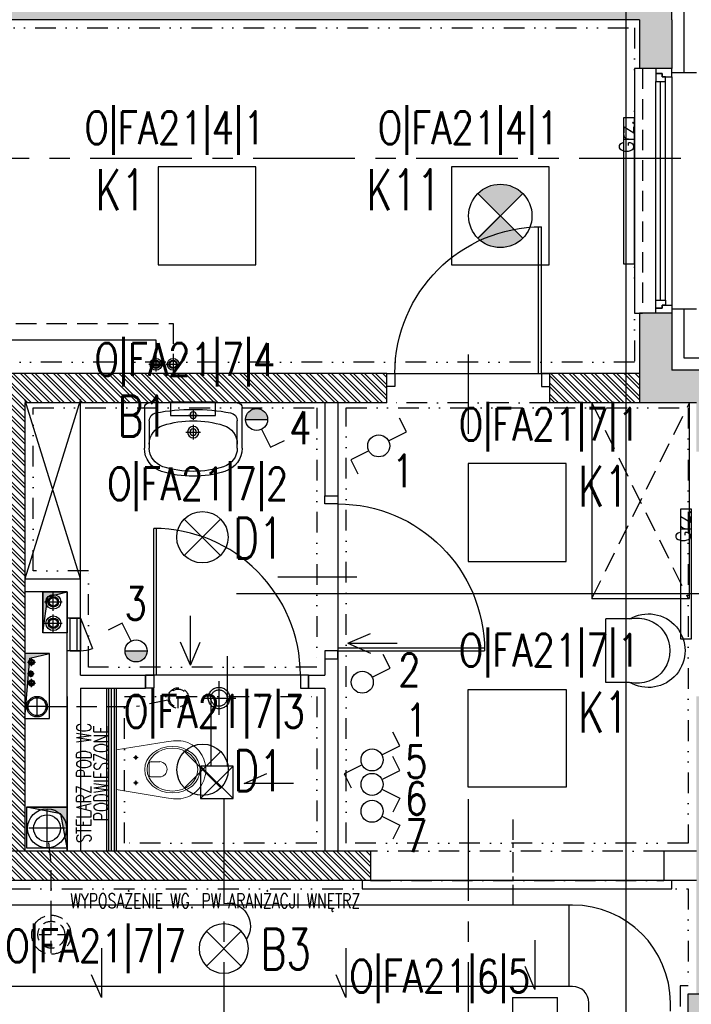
# Model space of a CAD drawing. Extents: x 41755 to 123924, y -112333 to 86187.
# Tile 103 of 256: x 101966 to 102378, y -55222 to -54618. Entities that reach past the tile are written whole.
import ezdxf
from ezdxf.enums import TextEntityAlignment as Align

# ---------------------------------------------------------------- set-up
doc = ezdxf.new("R2010")
doc.units = 0
doc.header["$LTSCALE"] = 50
for name, pattern in [('CENTER', [2, 1.25, -0.25, 0.25, -0.25]), ('DASHDOT', [1, 0.5, -0.25, 0, -0.25]), ('DASHED', [0.75, 0.5, -0.25]), ('DASHED2', [0.375, 0.25, -0.125]), ('DIVIDE', [31.75, 12.7, -6.35, 0, -6.35, 0, -6.35])]:
    doc.linetypes.add(name, pattern=pattern)
doc.layers.get('0').update_dxf_attribs({"color": 101, "linetype": 'CONTINUOUS'})
for name, color, linetype in [('Drz---drzwi', 5, 'CONTINUOUS'), ('E-90', 6, 'CONTINUOUS'), ('E35', 6, 'CONTINUOUS'), ('Ins-co', 2, 'CONTINUOUS'), ('Ins-kan', 54, 'CONTINUOUS'), ('ins-kan-deszcz', 132, 'CONTINUOUS'), ('Ins-went', 141, 'CONTINUOUS'), ('Ins-wod', 4, 'CONTINUOUS'), ('Okn---okna', 5, 'CONTINUOUS'), ('Os-osie', 14, 'CENTER'), ('Os-osie glowne', 1, 'CENTER'), ('Sc-beton', 7, 'CONTINUOUS'), ('Sc-beton-hatch', 86, 'CONTINUOUS'), ('Sc-cegla pustak', 42, 'CONTINUOUS'), ('Sc-cegla pustak-hatch', 8, 'CONTINUOUS'), ('Sc-gk', 120, 'CONTINUOUS'), ('Sc-izolacja term-styropian', 151, 'STYROPIAN-KA'), ('Sc-nadproza kon', 5, 'DASHED2'), ('Sc-silikat', 61, 'CONTINUOUS'), ('Sch-opis', 51, 'CONTINUOUS'), ('Suf-widok', 8, 'CONTINUOUS'), ('W-otwor-strop', 1, 'CONTINUOUS'), ('Wyp-meble', 155, 'CONTINUOUS'), ('Wyp-sanitar', 131, 'CONTINUOUS')]:
    doc.layers.add(name, color=color, linetype=linetype)
doc.styles.add('ROMANS', font='romans', dxfattribs={"width": 0.85})
doc.linetypes.add('BATTING', pattern='A,0.0001,-0.1,[134,ltypeshp.shx,S=0.1,R=0,X=-0.1,Y=0],-0.2,[134,ltypeshp.shx,S=0.1,R=180,X=0.1,Y=0],-0.1', length=0.4001)
doc.linetypes.add('STYROPIAN-KA', pattern='A,0.0001,-0.1,[135,ltypeshp.shx,S=0.1,R=0,X=-0.1,Y=0],0,[135,ltypeshp.shx,S=0.1,R=180,X=0.1,Y=0],-0.1', length=0.2001)

# ---------------------------------------------------------------- blocks, each defined once
blk = doc.blocks.new('umywalka_60x45')
at = {"ltscale": 25}
for p, q in [((-27, 0), (27, 0)), ((-30, -27.72), (-30, -3)), ((0, -4.5), (0, -10.5)), ((30, -3), (30, -27.72)), ((-27, -27.72), (-27, -11.03)), ((3, -7.5), (-3, -7.5)), ((27, -11.03), (27, -27.72)), ((4.5, -18), (-4.5, -18)), ((0, -13.5), (0, -22.5))]:
    blk.add_line(p, q, dxfattribs=at)
for centre, radius in [((0, -7.5), 2), ((0, -18), 3.5), ((0, -18), 2)]:
    blk.add_circle(centre, radius, dxfattribs=at)
for centre, radius, start, end in [((27, -3), 3, 0, 90), ((-27, -3), 3, 90, 180), ((0, -129.43), 125.43, 79.47373, 100.52627), ((-22, -11.03), 5, 100.52627, 180), ((0, -73.4), 62.4, 72.6871, 107.3129), ((22, -11.03), 5, 0, 79.47373), ((-15, -25.28), 12, 107.3129, 180), ((15, -25.28), 12, 0, 72.6871), ((-15, -27.72), 15, 180, 252.6871), ((-15, -27.72), 12, 180, 252.6871), ((15, -27.72), 12, 287.3129, 0), ((15, -27.72), 15, 287.3129, 0), ((0, 20.4), 65.4, 252.6871, 287.3129), ((0, 20.4), 62.4, 252.6871, 287.3129)]:
    blk.add_arc(centre, radius, start, end, dxfattribs=at)
blk = doc.blocks.new('_0630_DRZWI_90')
at = {"ltscale": 7}
for p, q in [((5, 8), (5, 98)), ((6.8, 8), (6.8, 97.98))]:
    blk.add_line(p, q, dxfattribs=at)
at = {"ltscale": 25}
for p, q in [((50, 19.7), (50, -28.9)), ((5, 8), (0, 8)), ((0, 8), (5, 8)), ((0, 0), (0, 8)), ((95, 8), (5, 8)), ((5, 8), (5, 0)), ((95, 8), (95, 0)), ((100, 8), (95, 8)), ((100, 0), (100, 8)), ((5, 0), (0, 0)), ((5, 0), (0, 0)), ((95, 0), (100, 0)), ((95, 0), (100, 0))]:
    blk.add_line(p, q, dxfattribs=at)
at = {"ltscale": 7}
blk.add_arc((5, 8), 90, 0, 90, dxfattribs=at)
blk = doc.blocks.new('_KOLO_WC_PODWIESZONE')
at = {"lineweight": 0}
for p, q in [((-12.21, 0), (-17.15, -30.7)), ((-12.21, 0), (12.21, 0)), ((12.21, 0), (17.15, -30.7)), ((-8.01, -11.98), (-9.42, -11.98)), ((-8.01, -11.98), (-8.01, -10.54)), ((-8.01, -11.98), (-6.53, -11.98)), ((-8.01, -11.98), (-8.01, -13.41)), ((7.49, -11.98), (6.08, -11.98)), ((7.49, -11.98), (7.49, -10.54)), ((7.49, -11.98), (8.97, -11.98)), ((7.49, -11.98), (7.49, -13.41)), ((-4.44, -21.51), (-4.44, -26.77)), ((-3.5, -20.21), (4, -20.21)), ((4.94, -21.51), (4.94, -26.77)), ((-17.15, -30.7), (-17.82, -35.14)), ((-17.82, -35.14), (-17.77, -39.69)), ((17.15, -30.7), (17.82, -35.14)), ((17.82, -35.14), (17.77, -39.69)), ((-17.77, -39.69), (-17.51, -41.08)), ((-17.51, -41.08), (-17.12, -42.53)), ((17.51, -41.08), (17.12, -42.53)), ((17.77, -39.69), (17.51, -41.08)), ((-17.12, -42.53), (-16.6, -43.93)), ((-16.6, -43.93), (-15.97, -45.29)), ((-15.97, -45.29), (-15.22, -46.59)), ((-15.22, -46.59), (-14.37, -47.83)), ((-14.37, -47.83), (-13.41, -48.99)), ((14.37, -47.83), (13.41, -48.99)), ((15.22, -46.59), (14.37, -47.83)), ((15.97, -45.29), (15.22, -46.59)), ((16.6, -43.93), (15.97, -45.29)), ((17.12, -42.53), (16.6, -43.93)), ((-13.41, -48.99), (-11.77, -50.6)), ((-11.77, -50.6), (-10, -51.94)), ((-10, -51.94), (-8.71, -52.72)), ((-8.71, -52.72), (-6.54, -53.77)), ((-6.54, -53.77), (-5.07, -54.25)), ((-5.07, -54.25), (-3.02, -54.72)), ((5.07, -54.25), (3.02, -54.72)), ((6.54, -53.77), (5.07, -54.25)), ((8.71, -52.72), (6.54, -53.77)), ((10, -51.94), (8.71, -52.72)), ((11.77, -50.6), (10, -51.94)), ((13.41, -48.99), (11.77, -50.6)), ((-3.02, -54.72), (-1.52, -54.92)), ((-1.52, -54.92), (0, -55)), ((1.52, -54.92), (0, -55)), ((3.02, -54.72), (1.52, -54.92))]:
    blk.add_line(p, q, dxfattribs=at)
for centre, radius, start, end in [((-3.24, -21.39), 1.2, 102.23395, 185.88986), ((3.75, -21.39), 1.2, 354.11014, 77.76605), ((0.25, -26.54), 4.7, 182.80221, 357.19779)]:
    blk.add_arc(centre, radius, start, end, dxfattribs=at)
for centre in [(-8.01, -11.98), (7.49, -11.98)]:
    blk.add_ellipse(centre, major_axis=(0.599, 0.599), ratio=1, start_param=5.497787, end_param=11.780972, dxfattribs=at)
for major_axis, ratio in [((0, -17), 0.838235), ((0, -15.54), 0.845174)]:
    blk.add_ellipse((0.05, -34.5), major_axis=major_axis, ratio=ratio, dxfattribs=at)
blk = doc.blocks.new('_STRZAŁKA_WENT')
for q in [(-6.02, -14.01), (0, -30.24), (6.02, -14.01)]:
    blk.add_line((0, 0), q)
blk = doc.blocks.new('_dfijglifjglifjhl')
for p, q in [((-18, 0), (-23, 0)), ((-23, 0), (-23, -150)), ((30, 0), (33, 0)), ((33, 0), (33, -150)), ((0, -5), (0, -145)), ((-10, -142), (-10, -8)), ((-7, -142), (-7, -8)), ((-4, -142), (-4, -8)), ((-23, -150), (-18, -150)), ((33, -150), (30, -150))]:
    blk.add_line(p, q)
at = {"linetype": 'DASHED2'}
for p, q in [((-18, 0), (-18, -150)), ((30, 0), (30, -150))]:
    blk.add_line(p, q, dxfattribs=at)
for points in [[(0, -5), (0, 0), (-10, 0), (-10, -3), (-6, -3), (-6, -5)], [(-4, -8), (-4, -5), (-6, -5), (-6, -3), (-10, -3), (-10, -5), (-10, -8)], [(-4, -142), (-4, -145), (-6, -145), (-6, -147), (-10, -147), (-10, -145), (-10, -142)], [(0, -145), (0, -150), (-10, -150), (-10, -147), (-6, -147), (-6, -145)]]:
    blk.add_lwpolyline(points, close=True)
blk = doc.blocks.new('_fkjshkjhkjh')
at = {"layer": 'Ins-went', "ltscale": 2}
for p, q in [((2509, 817), (2103.1, 817)), ((2514, 817.02), (2509, 817.02)), ((2512, 767.02), (2512, 817.02)), ((2509, 767), (2103.1, 767)), ((2514, 767.02), (2509, 767.02)), ((2524, 221.34, 6970), (2524, 757.02)), ((2574, 752.02), (2574, 757.02))]:
    blk.add_line(p, q, dxfattribs=at)
for radius in [60, 10]:
    blk.add_arc((2514, 757.02), radius, 0, 90, dxfattribs=at)
blk = doc.blocks.new('_ljgjfkjhkf')
for p, q in [((-19.13, 0), (-19.13, -6)), ((-19.13, 0), (0, 0)), ((-19.13, -2), (-19.13, -4)), ((0, -4), (-19.13, -4)), ((0, 0), (0, -6)), ((0, -6), (-19.13, -6)), ((0, -6), (-17.84, -13.06))]:
    blk.add_line(p, q)
blk.add_arc((0.87, -6), 20, 180, 200.65631)
blk = doc.blocks.new('W046')
for p, q in [((0, 20.92), (0, 0)), ((56.16, 20.92), (56.16, 0)), ((0, 0), (56.16, 0))]:
    blk.add_line(p, q)
for centre, radius, start, end in [((28.08, 37.43), 32.57, 329.55692, 210.44308), ((28.08, 27.74), 28.9, 346.36656, 193.63344)]:
    blk.add_arc(centre, radius, start, end)
blk = doc.blocks.new('A$C59F8734F')
at = {"layer": 'Wyp-meble', "linetype": 'DASHED2'}
for p, q in [((2535.74, 1134.97), (2595, 1014.97)), ((2535.74, 1014.97), (2595.74, 1134.97))]:
    blk.add_line(p, q, dxfattribs=at)
at = {"layer": 'Wyp-meble'}
for points in [[(2222, 1027), (2188, 1137)], [(2222, 1137), (2188, 1027)], [(2222, 1027), (2222, 1137)]]:
    blk.add_lwpolyline(points, dxfattribs=at)
blk.add_lwpolyline([(2535.74, 1134.97), (2535.74, 1014.97), (2595.74, 1014.97), (2595.74, 1134.97)], close=True, dxfattribs=at)
at = {"layer": 'Wyp-meble', "xscale": -0.6929999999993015, "yscale": 0.6929999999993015, "zscale": 0.6930000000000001, "rotation": 270}
blk.add_blockref('W046', (2544.49, 963.56), dxfattribs=at)
blk = doc.blocks.new('A$C7F236BD7')
at = {"layer": 'E35', "ltscale": 0.2}
for p, q in [((-52.4, -10.69), (-31.01, 10.7)), ((-31.01, -10.69), (-52.4, 10.7))]:
    blk.add_line(p, q, dxfattribs=at)
at = {"layer": 'E35'}
blk.add_line((0, 0), (-14.01, 0), dxfattribs=at)
at = {"layer": 'E35', "ltscale": 0.2}
blk.add_circle((-41.7, 0), 15.12, dxfattribs=at)
at = {"layer": 'E35'}
blk.add_arc((-27.86, 2.36), 14.04, 350.33159, 124.49886, dxfattribs=at)

msp = doc.modelspace()

# ---------------------------------------------------------------- hatches: boundary and pattern name
at = {"layer": 'E35'}
h = msp.add_hatch(color=256, dxfattribs=at)
edge = h.paths.add_edge_path()
edge.add_line((102260.631, -54738.568), (102274.377, -54724.822))
edge.add_ellipse((102260.631, -54738.568), major_axis=(13.746, 13.746), ratio=1, start_angle=360, end_angle=450)
edge.add_line((102246.885, -54724.822), (102260.631, -54738.568))
edge = h.paths.add_edge_path()
edge.add_line((102274.377, -54752.314), (102260.631, -54738.568))
edge.add_line((102260.631, -54738.568), (102246.885, -54752.314))
edge.add_ellipse((102260.631, -54738.568), major_axis=(-13.746, 13.746), ratio=1, start_angle=90, end_angle=180)
for points in [[(102104.354, -54863.419), (102117.854, -54863.419, 1)], [(102030.427, -55005.359), (102043.927, -55005.359, -1)]]:
    msp.add_hatch(color=256, dxfattribs=at).paths.add_polyline_path(points)
at = {"layer": 'Sc-beton-hatch'}
h = msp.add_hatch(dxfattribs=at)
h.set_pattern_fill('ANSI33', color=256, style=0)
h.set_pattern_definition([(45, (48983.4185, 565.478), (-4.49012806, 4.49012806), []), (45, (48987.9087, 565.478), (-4.49012806, 4.49012806), [3.175, -1.5875])])
h.paths.add_polyline_path([(100470.966, -51043.233), (100410.966, -51043.233), (100410.966, -51103.233), (100430.966, -51103.233), (100430.966, -51063.233), (100470.966, -51063.233)])
h.paths.add_polyline_path([(100805.966, -51043.233), (100705.966, -51043.233), (100705.966, -51063.233), (100745.966, -51063.233), (100745.966, -51625.233), (100765.966, -51625.233), (100765.966, -51473.233), (101152.966, -51473.233), (101152.966, -51453.233), (100765.966, -51453.233), (100765.966, -51063.233), (100805.966, -51063.233)])
h.paths.add_polyline_path([(100430.966, -51374.233), (100410.966, -51374.233), (100410.966, -51474.233), (100430.966, -51474.233)])
h.paths.add_polyline_path([(101330.966, -51043.233), (101251.966, -51043.233), (101251.966, -51063.233), (101330.966, -51063.233)])
h.paths.add_polyline_path([(101770.966, -51043.233), (101670.966, -51043.233), (101670.966, -51063.233), (101710.966, -51063.233), (101710.966, -51262.233), (101730.966, -51262.233), (101730.966, -51063.233), (101770.966, -51063.233)])
h.paths.add_polyline_path([(101790.966, -51453.233), (101730.966, -51453.233), (101730.966, -51362.233), (101710.966, -51362.233), (101710.966, -51453.233), (101582.904, -51453.233), (101582.904, -51473.233), (101790.966, -51473.233)])
h.paths.add_polyline_path([(101482.904, -51453.233), (101252.966, -51453.233), (101252.966, -51473.233), (101482.904, -51473.233)])
h.paths.add_polyline_path([(101730.966, -51785.233), (101695.966, -51785.233), (101695.966, -51820.233), (101730.966, -51820.233)])
h.paths.add_polyline_path([(102400.966, -50943.233), (102380.966, -50943.233), (102380.966, -51043.233), (102330.966, -51043.233), (102330.966, -51063.233), (102380.966, -51063.233), (102380.966, -51453.233), (101890.966, -51453.233), (101890.966, -51473.233), (102380.966, -51473.233), (102380.966, -51873.233), (102400.966, -51873.233)])
h.paths.add_polyline_path([(102422.966, -50943.233), (102402.966, -50943.233), (102402.966, -51713.233), (102422.966, -51713.233)])
h.paths.add_polyline_path([(102400.966, -52143.233), (102380.966, -52143.233), (102380.966, -52213.233), (102400.966, -52213.233)])
h.paths.add_polyline_path([(102400.966, -52293.233), (102380.966, -52293.233), (102380.966, -52443.233), (101950.966, -52443.233), (101950.966, -52463.233), (102380.966, -52463.233), (102380.966, -52503.233), (102400.966, -52503.233)])
h.paths.add_polyline_path([(102400.966, -52603.233), (102380.966, -52603.233), (102380.966, -52643.233), (102400.966, -52643.233)])
h.paths.add_polyline_path([(102400.966, -52743.233), (102380.966, -52743.233), (102380.966, -53008.233), (102400.966, -53008.233)])
h.paths.add_polyline_path([(101730.966, -52443.233), (101710.966, -52443.233), (101710.966, -52463.233), (101710.966, -52758.233), (101690.966, -52758.233), (101690.966, -52778.233), (101730.966, -52778.233)])
h.paths.add_polyline_path([(101710.966, -52443.233), (101690.966, -52443.233), (101690.966, -52463.233), (101710.966, -52463.233)], flags=16)
h.paths.add_polyline_path([(101556.966, -52758.233), (101503.966, -52758.233), (101503.966, -52463.233), (101488.966, -52463.233), (101488.966, -52758.233), (101468.966, -52758.233), (101468.966, -52778.233), (101556.966, -52778.233)])
h.paths.add_polyline_path([(101556.966, -52443.233), (101468.966, -52443.233), (101468.966, -52463.233), (101556.966, -52463.233)])
h.paths.add_polyline_path([(101334.966, -52443.233), (101281.966, -52443.233), (101281.966, -52463.233), (101334.966, -52463.233)], flags=17)
h.paths.add_polyline_path([(101281.966, -52443.233), (100970.966, -52443.233), (100970.966, -51785.233), (100883.466, -51785.233), (100883.466, -51805.233), (100950.966, -51805.233), (100950.966, -52443.233), (100430.966, -52443.233), (100430.966, -52403.233), (100410.966, -52403.233), (100410.966, -52503.233), (100430.966, -52503.233), (100430.966, -52463.233), (100950.966, -52463.233), (100950.966, -52973.233), (100970.966, -52973.233), (100970.966, -52463.233), (101261.966, -52463.233), (101261.966, -52778.233), (101281.966, -52778.233), (101334.966, -52778.233), (101334.966, -52758.233), (101281.966, -52758.233)])
h.paths.add_polyline_path([(100783.466, -51785.233), (100765.966, -51785.233), (100765.966, -51780.233), (100745.966, -51780.233), (100745.966, -51785.233), (100430.966, -51785.233), (100430.966, -51765.233), (100410.966, -51765.233), (100410.966, -52003.233), (100430.966, -52003.233), (100430.966, -51805.233), (100783.466, -51805.233)])
h.paths.add_polyline_path([(100430.966, -52153.233), (100410.966, -52153.233), (100410.966, -52253.233), (100430.966, -52253.233)])
h.paths.add_polyline_path([(100430.966, -52653.233), (100410.966, -52653.233), (100410.966, -52850.233), (100430.966, -52850.233)], flags=17)
h.paths.add_polyline_path([(100430.966, -52940.233), (100410.966, -52940.233), (100410.966, -52983.233), (100430.966, -52983.233)])
h.paths.add_polyline_path([(101007.966, -53193.233), (100430.966, -53193.233), (100430.966, -53133.233), (100410.966, -53133.233), (100410.966, -53213.233), (101007.966, -53213.233)])
h.paths.add_polyline_path([(101770.966, -53193.233), (101157.966, -53193.233), (101157.966, -53213.233), (101710.966, -53213.233), (101710.966, -53445.233), (101730.966, -53445.233), (101730.966, -53213.233), (101770.966, -53213.233)])
h.paths.add_polyline_path([(102008.966, -53193.233), (101905.966, -53193.233), (101905.966, -53213.233), (102008.966, -53213.233)])
h.paths.add_polyline_path([(102227.966, -53193.233), (102133.966, -53193.233), (102133.966, -53213.233), (102227.966, -53213.233)])
h.paths.add_polyline_path([(102400.966, -53158.233), (102380.966, -53158.233), (102380.966, -53193.233), (102332.966, -53193.233), (102332.966, -53213.233), (102380.966, -53213.233), (102380.966, -53818.233), (102400.966, -53818.233)])
h.paths.add_polyline_path([(101730.966, -53545.233), (101710.966, -53545.233), (101710.966, -53740.233), (101730.966, -53740.233)])
h.paths.add_polyline_path([(101730.966, -53840.233), (101710.966, -53840.233), (101710.966, -53943.233), (101297.571, -53943.233, -0.1551034), (101300.811, -53953.425, -0.1483474), (101297.835, -53963.233), (101710.966, -53963.233), (101710.966, -54023.233), (101730.966, -54023.233)])
h.paths.add_polyline_path([(101297.571, -53943.233), (101295.705, -53943.233), (101295.705, -53963.233), (101297.835, -53963.233, 0.1483474), (101300.811, -53953.425, 0.1551034)])
h.paths.add_polyline_path([(101270.705, -53943.233), (101268.745, -53943.233, 0.1551034), (101265.506, -53953.425, 0.1483474), (101268.481, -53963.233), (101270.705, -53963.233)])
h.paths.add_polyline_path([(101268.745, -53943.233), (101201.966, -53943.233), (101201.966, -53963.233), (101268.481, -53963.233, -0.1483474), (101265.506, -53953.425, -0.1551034)])
h.paths.add_polyline_path([(100980.966, -53943.233), (100970.966, -53943.233), (100930.966, -53943.233), (100930.966, -53968.233), (100970.966, -53968.233), (100980.966, -53968.233)])
h.paths.add_polyline_path([(100490.966, -53943.233), (100410.966, -53943.233), (100410.966, -53963.233), (100490.966, -53963.233)])
h.paths.add_polyline_path([(100530.966, -54448.233), (100510.966, -54448.233), (100510.966, -54481.233), (100530.966, -54481.233)])
h.paths.add_polyline_path([(101773.966, -54593.233), (101730.966, -54593.233), (101730.966, -54503.233), (101710.966, -54503.233), (101710.966, -54593.233), (100530.966, -54593.233), (100530.966, -54578.233), (100510.966, -54578.233), (100510.966, -54593.233), (100270.966, -54593.233), (100270.966, -54618.233), (101773.966, -54618.233)])
h.paths.add_polyline_path([(100220.966, -54593.233), (100170.966, -54593.233), (100170.966, -54618.233), (100220.966, -54618.233)])
h.paths.add_polyline_path([(100120.966, -54593.233), (100070.966, -54593.233), (100070.966, -54618.233), (100120.966, -54618.233)])
h.paths.add_polyline_path([(100020.966, -54593.233), (99970.966, -54593.233), (99970.966, -54618.233), (100020.966, -54618.233)])
h.paths.add_polyline_path([(99920.966, -54593.233), (99880.966, -54593.233), (99880.966, -55500.233), (99980.966, -55500.233), (99980.966, -55515.233), (100000.966, -55515.233), (100000.966, -55480.233), (99900.966, -55480.233), (99900.966, -54618.233), (99920.966, -54618.233)])
h.paths.add_polyline_path([(100585.966, -55633.233), (100000.966, -55633.233), (100000.966, -55615.233), (99980.966, -55615.233), (99980.966, -55633.233), (99780.966, -55633.233), (99780.966, -55988.233), (100510.966, -55988.233), (100510.966, -56028.233), (100530.966, -56028.233), (100530.966, -55988.233), (100582.966, -55988.233), (100582.966, -55968.233), (100530.966, -55968.233), (100530.966, -55813.233), (100510.966, -55813.233), (100510.966, -55968.233), (99800.966, -55968.233), (99800.966, -55653.233), (100510.966, -55653.233), (100510.966, -55663.233), (100530.966, -55663.233), (100530.966, -55653.233), (100585.966, -55653.233)])
h.paths.add_polyline_path([(101310.966, -55968.233), (100810.966, -55968.233), (100810.966, -55880.233), (100790.966, -55880.233), (100790.966, -55968.233), (100737.966, -55968.233), (100737.966, -55988.233), (100790.966, -55988.233), (100790.966, -56028.233), (100810.966, -56028.233), (100810.966, -55988.233), (101310.966, -55988.233)])
h.paths.add_polyline_path([(101490.966, -55633.233), (100735.966, -55633.233), (100735.966, -55653.233), (101490.966, -55653.233)])
h.paths.add_polyline_path([(101777.966, -55968.233), (101730.966, -55968.233), (101730.966, -55853.733), (101710.966, -55853.733), (101710.966, -55968.233), (101590.966, -55968.233), (101590.966, -55988.233), (101777.966, -55988.233)])
h.paths.add_polyline_path([(101802.966, -55963.233), (101777.966, -55963.233), (101777.966, -55988.233), (101802.966, -55988.233)])
h.paths.add_polyline_path([(101730.966, -55128.233), (101710.966, -55128.233), (101710.966, -55723.733), (101730.966, -55723.733)])
h.paths.add_polyline_path([(101953.466, -55963.233), (101928.466, -55963.233), (101928.466, -55988.233), (101953.466, -55988.233)])
h.paths.add_polyline_path([(102103.466, -55963.233), (102078.466, -55963.233), (102078.466, -55988.233), (102103.466, -55988.233)])
h.paths.add_polyline_path([(102253.466, -55963.233), (102228.466, -55963.233), (102228.466, -55988.233), (102253.466, -55988.233)])
h.paths.add_polyline_path([(102365.966, -55968.233), (102320.966, -55968.233), (102320.966, -55988.233), (102365.966, -55988.233)])
h.paths.add_polyline_path([(102400.966, -55953.233), (102365.966, -55953.233), (102365.966, -55988.233), (102400.966, -55988.233)])
h.paths.add_polyline_path([(102400.966, -55891.233), (102380.966, -55891.233), (102380.966, -55953.233), (102400.966, -55953.233)])
h.paths.add_polyline_path([(102400.966, -55815.733), (102375.966, -55815.733), (102375.966, -55840.733), (102400.966, -55840.733)])
h.paths.add_polyline_path([(102400.966, -55665.733), (102375.966, -55665.733), (102375.966, -55690.733), (102400.966, -55690.733)])
h.paths.add_polyline_path([(102400.966, -55515.733), (102375.966, -55515.733), (102375.966, -55540.733), (102400.966, -55540.733)])
h.paths.add_polyline_path([(102400.966, -55365.733), (102375.966, -55365.733), (102375.966, -55390.733), (102400.966, -55390.733)])
h.paths.add_polyline_path([(102400.966, -55240.733), (102380.966, -55240.733), (102380.966, -55260.733), (102400.966, -55260.733)])
h.paths.add_polyline_path([(102400.966, -55215.733), (102375.966, -55215.733), (102375.966, -55240.733), (102400.966, -55240.733)])
h.paths.add_polyline_path([(102400.966, -55033.233), (102380.966, -55033.233), (102380.966, -55215.733), (102400.966, -55215.733)])
h.paths.add_polyline_path([(102400.966, -54833.233), (102365.966, -54833.233), (102365.966, -54798.233), (102345.966, -54798.233), (102345.966, -54853.233), (102380.966, -54853.233), (102380.966, -54883.233), (102400.966, -54883.233)])
h.paths.add_polyline_path([(102365.966, -54537.733), (102345.966, -54537.733), (102345.966, -54593.233), (101908.966, -54593.233), (101908.966, -54618.233), (102345.966, -54618.233), (102345.966, -54648.233), (102365.966, -54648.233), (102365.966, -54618.233)])
h.paths.add_polyline_path([(101730.966, -54128.233), (101710.966, -54128.233), (101710.966, -54353.233), (101730.966, -54353.233)])
h.paths.add_polyline_path([(102365.966, -54131.233), (102400.966, -54131.233), (102400.966, -54088.233), (102380.966, -54088.233), (102380.966, -54111.233), (102345.966, -54111.233), (102345.966, -54417.733), (102365.966, -54417.733)])
h.paths.add_polyline_path([(102400.966, -53918.233), (102380.966, -53918.233), (102380.966, -53988.233), (102400.966, -53988.233)])
at = {"layer": 'Sc-cegla pustak-hatch'}
h = msp.add_hatch(dxfattribs=at)
h.set_pattern_fill('ANSI32', color=256, scale=0.5, angle=90, style=0)
h.set_pattern_definition([(135, (48983.4185, 565.478), (-3.36759605, -3.36759605), []), (135, (48983.4185, 567.723), (-3.36759605, -3.36759605), [])])
h.paths.add_polyline_path([(100430.966, -51745.233), (100410.966, -51745.233), (100410.966, -51765.233), (100430.966, -51765.233)])
h.paths.add_polyline_path([(101330.966, -51063.233), (101312.966, -51063.233), (101312.966, -51262.233), (101330.966, -51262.233)])
h.paths.add_polyline_path([(101455.966, -51382.233), (101330.966, -51382.233), (101330.966, -51362.233), (101312.966, -51362.233), (101312.966, -51453.233), (101330.966, -51453.233), (101330.966, -51400.233), (101437.966, -51400.233), (101437.966, -51453.233), (101455.966, -51453.233)])
h.paths.add_polyline_path([(102049.966, -51473.233), (102031.966, -51473.233), (102031.966, -51525.233), (101968.966, -51525.233), (101968.966, -51473.233), (101950.966, -51473.233), (101950.966, -51548.233), (101968.966, -51548.233), (101968.966, -51543.233), (102049.966, -51543.233)])
h.paths.add_polyline_path([(101968.966, -51648.233), (101950.966, -51648.233), (101950.966, -52323.233), (101968.966, -52323.233), (101968.966, -52193.233), (102380.966, -52193.233), (102380.966, -52175.233), (101968.966, -52175.233)])
h.paths.add_polyline_path([(101968.966, -52463.233), (101950.966, -52463.233), (101950.966, -52543.233), (101968.966, -52543.233)])
h.paths.add_polyline_path([(101968.966, -52423.233), (101950.966, -52423.233), (101950.966, -52443.233), (101968.966, -52443.233)])
h.paths.add_polyline_path([(101968.966, -52643.233), (101950.966, -52643.233), (101950.966, -52973.233), (101968.966, -52973.233), (101968.966, -52946.233), (102050.966, -52946.233), (102050.966, -52954.233), (102042.966, -52954.233), (102042.966, -52973.233), (102380.966, -52973.233), (102380.966, -52955.233), (102060.966, -52955.233), (102060.966, -52928.233), (101968.966, -52928.233)])
h.paths.add_polyline_path([(101279.966, -52945.233), (101261.966, -52945.233), (101261.966, -52955.233), (101078.966, -52955.233), (101078.966, -52687.233), (101060.966, -52687.233), (101060.966, -52955.233), (100970.966, -52955.233), (100970.966, -52973.233), (101261.966, -52973.233), (101261.966, -53015.733), (101279.966, -53015.733)])
h.paths.add_polyline_path([(101279.966, -52778.233), (101261.966, -52778.233), (101261.966, -52845.233), (101279.966, -52845.233)])
h.paths.add_polyline_path([(100950.966, -52955.233), (100925.966, -52955.233), (100925.966, -52973.233), (100950.966, -52973.233)])
h.paths.add_polyline_path([(100825.966, -52955.233), (100430.966, -52955.233), (100430.966, -52973.233), (100825.966, -52973.233)])
h.paths.add_polyline_path([(100428.966, -53213.233), (100410.966, -53213.233), (100410.966, -53333.233), (100428.966, -53333.233)])
h.paths.add_polyline_path([(100428.966, -53483.233), (100410.966, -53483.233), (100410.966, -53548.233), (100428.966, -53548.233)])
h.paths.add_polyline_path([(100428.966, -53698.233), (100410.966, -53698.233), (100410.966, -53763.233), (100428.966, -53763.233)])
h.paths.add_polyline_path([(100428.966, -53913.233), (100410.966, -53913.233), (100410.966, -53943.233), (100428.966, -53943.233)])
h.paths.add_polyline_path([(100428.966, -53963.233), (100410.966, -53963.233), (100410.966, -53978.233), (100428.966, -53978.233)])
h.paths.add_polyline_path([(100428.966, -54128.233), (100410.966, -54128.233), (100410.966, -54193.233), (100428.966, -54193.233)])
h.paths.add_polyline_path([(100428.966, -54343.233), (100410.966, -54343.233), (100410.966, -54466.233), (100510.966, -54466.233), (100510.966, -54448.233), (100428.966, -54448.233)])
h.paths.add_polyline_path([(101335.966, -54321.233), (101279.966, -54321.233), (101279.966, -53970.786, -0.2026768), (101268.481, -53963.233), (101261.966, -53963.233), (101261.966, -54339.233), (101335.966, -54339.233)])
h.paths.add_polyline_path([(101710.966, -54321.233), (101510.966, -54321.233), (101510.966, -53963.233), (101492.966, -53963.233), (101492.966, -54321.233), (101435.966, -54321.233), (101435.966, -54339.233), (101710.966, -54339.233)])
h.paths.add_polyline_path([(101710.966, -53645.233), (101352.966, -53645.233), (101352.966, -53562.233), (101279.966, -53562.233), (101279.966, -53213.233), (101261.966, -53213.233), (101261.966, -53943.233), (101268.745, -53943.233, -0.1958107), (101279.966, -53936.063), (101279.966, -53580.233), (101334.966, -53580.233), (101334.966, -53943.233), (101352.966, -53943.233), (101352.966, -53663.233), (101710.966, -53663.233)])
h.paths.add_polyline_path([(101279.966, -53936.063, 0.1514484), (101270.705, -53940.913), (101279.966, -53940.913)], flags=17)
h.paths.add_polyline_path([(101279.966, -53940.913), (101270.705, -53940.913), (101270.705, -53943.233), (101279.966, -53943.233)], flags=17)
h.paths.add_polyline_path([(101490.966, -54618.233), (101472.966, -54618.233), (101472.966, -54648.233), (101490.966, -54648.233)])
h.paths.add_polyline_path([(101490.966, -54798.233), (101472.966, -54798.233), (101472.966, -55633.233), (101490.966, -55633.233)])
h.paths.add_polyline_path([(101773.966, -55128.233), (101730.966, -55128.233), (101730.966, -55146.233), (101773.966, -55146.233)])
h.paths.add_polyline_path([(102180.966, -55128.233), (101968.966, -55128.233), (101950.966, -55128.233), (101923.966, -55128.233), (101923.966, -55146.233), (102180.966, -55146.233)])
h.paths.add_polyline_path([(101968.966, -54853.233), (102190.966, -54853.233), (102190.966, -54835.233), (101950.966, -54835.233), (101950.966, -55128.233), (101968.966, -55128.233)])
h.paths.add_polyline_path([(102345.966, -54835.233), (102290.966, -54835.233), (102290.966, -54853.233), (102345.966, -54853.233)])
h.paths.add_polyline_path([(101968.966, -54453.233), (101950.966, -54453.233), (101950.966, -54593.233), (101968.966, -54593.233)])
h.paths.add_polyline_path([(101968.966, -54129.233), (102345.966, -54129.233), (102345.966, -54111.233), (101968.966, -54111.233), (101968.966, -53840.233), (101950.966, -53840.233), (101950.966, -54353.233), (101968.966, -54353.233)])
h.paths.add_polyline_path([(102380.966, -53645.233), (101995.966, -53645.233), (101995.966, -53553.233), (101968.966, -53553.233), (101968.966, -53531.233), (101950.966, -53531.233), (101950.966, -53571.233), (101977.966, -53571.233), (101977.966, -53645.233), (101950.966, -53645.233), (101950.966, -53740.233), (101968.966, -53740.233), (101968.966, -53663.233), (102380.966, -53663.233)])
h.paths.add_polyline_path([(101968.966, -53213.233), (101950.966, -53213.233), (101950.966, -53441.233), (101968.966, -53441.233)])
h.paths.add_polyline_path([(101279.966, -53150.733), (101261.966, -53150.733), (101261.966, -53193.233), (101279.966, -53193.233)])
at = {"layer": 'W-otwor-strop'}
for points in [[(101994.966, -54969.233), (101981.966, -54969.233), (101979.966, -54969.233), (101979.966, -54994.233), (101982.966, -54972.233)], [(101983.966, -55006.915), (101968.966, -55006.915), (101968.966, -55046.915), (101971.966, -55009.915)], [(101969.966, -55101.233), (101994.966, -55101.233), (101994.966, -55126.233), (101990.966, -55105.233)]]:
    msp.add_hatch(color=256, dxfattribs=at).paths.add_polyline_path(points)

# ---------------------------------------------------------------- linework, layer by layer
msp.add_lwpolyline([(102337.611, -51210.233), (102337.611, -56365.878)])
at = {"layer": 'Drz---drzwi'}
msp.add_lwpolyline([(102180.966, -55146.233), (102175.966, -55146.233), (102175.966, -55151.233), (102360.966, -55151.233), (102365.966, -55151.233), (102365.966, -55146.233)], close=True, dxfattribs=at)
at = {"layer": 'E35'}
for p, q in [((102246.885, -54752.314), (102274.377, -54724.822)), ((102246.885, -54724.822), (102274.377, -54752.314)), ((102104.354, -54863.419), (102117.854, -54863.419)), ((102203.123, -54871.069), (102198.849, -54862.533)), ((102114.127, -54869.455), (102119.653, -54880.491)), ((102192.087, -54876.595), (102203.123, -54871.069)), ((102119.653, -54880.491), (102128.188, -54876.217)), ((102180.016, -54882.639), (102168.98, -54888.165)), ((102168.98, -54888.165), (102173.254, -54896.701)), ((102088.959, -54946.802), (102066.685, -54924.528)), ((102088.959, -54924.528), (102066.685, -54946.802)), ((102438.574, -54970.288), (102098.809, -54970.288)), ((102028.629, -54988.287), (102020.093, -54992.561)), ((102034.155, -54999.323), (102028.629, -54988.287)), ((102030.427, -55005.359), (102043.927, -55005.359)), ((102193.01, -55016.004), (102188.736, -55007.468)), ((102181.974, -55021.53), (102193.01, -55016.004)), ((102199.048, -55063.659), (102194.774, -55055.123)), ((102089.103, -55089.37), (102066.829, -55067.096)), ((102089.103, -55067.096), (102066.829, -55089.37)), ((102188.012, -55069.185), (102199.048, -55063.659)), ((102199.048, -55078.659), (102194.774, -55070.123)), ((102175.941, -55075.229), (102164.905, -55080.755)), ((102188.012, -55084.185), (102199.048, -55078.659)), ((102164.905, -55080.755), (102169.179, -55089.291)), ((102188.012, -55090.229), (102199.048, -55095.755)), ((102199.048, -55095.755), (102194.774, -55104.291)), ((102188.012, -55106.729), (102199.048, -55112.255)), ((102199.048, -55112.255), (102194.774, -55120.791))]:
    msp.add_line(p, q, dxfattribs=at)
at = {"layer": 'E35', "linetype": 'Continuous', "ltscale": 0.3}
msp.add_line((102247.671, -54751.528), (102273.591, -54725.608), dxfattribs=at)
for points in [[(102050.631, -54768.568), (102110.631, -54768.568), (102110.631, -54708.568), (102050.631, -54708.568)], [(102230.631, -54768.568), (102290.631, -54768.568), (102290.631, -54708.568), (102230.631, -54708.568)], [(102240.966, -54950.483), (102300.966, -54950.483), (102300.966, -54890.483), (102240.966, -54890.483)], [(102240.966, -55028.983), (102300.966, -55028.983), (102300.966, -55088.983), (102240.966, -55088.983)]]:
    msp.add_lwpolyline(points, close=True, dxfattribs=at)
at = {"layer": 'E35'}
msp.add_lwpolyline([(102058.243, -54852.727), (102058.243, -54861.002), (102085.941, -54861.002), (102085.941, -54852.727)], close=True, dxfattribs=at)
for centre, radius in [((102260.631, -54738.568), 19.44), ((102111.104, -54863.419), 6.75), ((102186.051, -54879.617), 6.75), ((102077.822, -54935.665), 15.75), ((102037.177, -55005.359), 6.75), ((102175.939, -55024.552), 6.75), ((102077.966, -55078.233), 15.75), ((102181.976, -55072.207), 6.75), ((102181.976, -55087.207), 6.75), ((102181.976, -55103.707), 6.75)]:
    msp.add_circle(centre, radius, dxfattribs=at)
at = {"layer": 'Ins-co', "linetype": 'DASHED', "ltscale": 0.5}
for p, q in [((101925.966, -54804.506), (102059.904, -54804.506)), ((102059.904, -54804.506), (102059.904, -54825.249, 0))]:
    msp.add_line(p, q, dxfattribs=at)
at = {"layer": 'Ins-co'}
for p, q in [((101915.966, -54814.506), (102049.373, -54814.506)), ((102049.373, -54814.506), (102049.373, -54825.249, 0)), ((102049.373, -54825.249, 0), (102049.373, -54833.969, 0)), ((102059.904, -54825.249, 0), (102059.904, -54833.969, 0)), ((102053.733, -54829.609, 0), (102045.013, -54829.609, 0)), ((102064.264, -54829.609, 0), (102055.544, -54829.609, 0)), ((101986.389, -54980.699, 0), (101986.389, -54969.799, 0)), ((101980.939, -54975.249, 0), (101991.839, -54975.249, 0)), ((101980.938, -54988.412, 0), (101991.838, -54988.412, 0)), ((101986.388, -54993.862, 0), (101986.388, -54982.962, 0))]:
    msp.add_line(p, q, dxfattribs=at)
for points in [[(102336.438, -54678.233), (102342.838, -54678.233), (102342.838, -54768.233), (102336.438, -54768.233)], [(102371.298, -54918.233), (102377.698, -54918.233), (102377.698, -54998.233), (102371.298, -54998.233)]]:
    msp.add_lwpolyline(points, close=True, dxfattribs=at)
for centre, radius in [((102049.373, -54829.609, 0), 3.624), ((102049.373, -54829.609, 0), 2.56), ((102049.373, -54829.609, 0), 2.08), ((102059.904, -54829.609, 0), 3.624), ((102059.904, -54829.609, 0), 2.56), ((102059.904, -54829.609, 0), 2.08), ((101986.389, -54975.249, 0), 4.53), ((101986.389, -54975.249, 0), 3.2), ((101986.389, -54975.249, 0), 2.6), ((101986.388, -54988.412, 0), 4.53), ((101986.388, -54988.412, 0), 3.2), ((101986.388, -54988.412, 0), 2.6)]:
    msp.add_circle(centre, radius, dxfattribs=at)
at = {"layer": 'Ins-kan', "linetype": 'DASHED', "ltscale": 0.3}
for p, q in [((102063.02, -55040.578), (102063.02, -55027.978)), ((102069.32, -55034.278), (102056.72, -55034.278))]:
    msp.add_line(p, q, dxfattribs=at)
at = {"layer": 'Ins-kan', "linetype": 'Continuous', "ltscale": 0.3}
for p, q in [((101976.386, -55045.844), (101976.386, -55033.244)), ((101982.686, -55039.544), (101970.086, -55039.544))]:
    msp.add_line(p, q, dxfattribs=at)
at = {"layer": 'Ins-kan', "linetype": 'DASHED', "ltscale": 0.5}
for p in [(102057.633, -55035.387), (101981.886, -55039.544)]:
    msp.add_line(p, (102037.45, -55039.544), dxfattribs=at)
at = {"layer": 'Ins-kan', "linetype": 'DASHED', "ltscale": 0.3}
for radius in [6.3, 5.5]:
    msp.add_circle((102063.02, -55034.278), radius, dxfattribs=at)
at = {"layer": 'Ins-kan', "linetype": 'Continuous', "ltscale": 0.3}
for radius in [6.3, 5.5]:
    msp.add_circle((101976.386, -55039.544), radius, dxfattribs=at)
at = {"layer": 'ins-kan-deszcz', "ltscale": 0.3}
for p, q in [((101982.543, -55125.427), (101982.543, -55102.927)), ((101982.543, -55125.427), (101982.543, -55102.927)), ((101993.793, -55114.177), (101971.293, -55114.177))]:
    msp.add_line(p, q, dxfattribs=at)
at = {"layer": 'ins-kan-deszcz', "linetype": 'DASHED', "ltscale": 0.5}
for p, q in [((101985.158, -55135.201), (101983.561, -55122.364)), ((101985.158, -55171.175), (101985.158, -55135.201))]:
    msp.add_line(p, q, dxfattribs=at)
at = {"layer": 'ins-kan-deszcz', "linetype": 'DASHED', "ltscale": 0.3}
for p, q in [((101985.158, -55190.675), (101985.158, -55168.175)), ((101985.158, -55190.675), (101985.158, -55168.175)), ((101996.408, -55179.425), (101973.908, -55179.425))]:
    msp.add_line(p, q, dxfattribs=at)
at = {"layer": 'ins-kan-deszcz', "ltscale": 0.3}
for radius in [12, 8.25]:
    msp.add_circle((101982.543, -55114.177), radius, dxfattribs=at)
at = {"layer": 'ins-kan-deszcz', "linetype": 'DASHED', "ltscale": 0.3}
for radius in [12, 8.25]:
    msp.add_circle((101985.158, -55179.425), radius, dxfattribs=at)
at = {"layer": 'Ins-went', "linetype": 'DASHED', "ltscale": 2}
for p, q in [((102088.02, -55023.885), (102088.02, -55044.67)), ((102077.628, -55034.278), (102098.413, -55034.278)), ((102083.02, -55034.278), (102083.02, -55075.961)), ((102093.02, -55034.278), (102093.02, -55075.961)), ((102076.676, -55075.961), (102076.676, -55095.961)), ((102096.676, -55075.961), (102076.676, -55075.961)), ((102076.676, -55075.961), (102096.676, -55095.961)), ((102076.676, -55095.961), (102096.676, -55075.961)), ((102096.676, -55095.961), (102096.676, -55075.961)), ((102076.676, -55095.961), (102096.676, -55095.961)), ((102268.07, -55217.97), (102295.77, -55217.97)), ((102268.07, -55217.97), (102268.07, -55245.67)), ((102295.77, -55245.67), (102295.77, -55217.97))]:
    msp.add_line(p, q, dxfattribs=at)
for points in [[(102133.657, -55086.592), (102103.419, -55086.592), (102117.433, -55080.569)], [(102015.92, -55187.732), (102015.92, -55217.97), (102009.898, -55203.956)], [(102165.92, -55187.732), (102165.92, -55217.97), (102159.898, -55203.956)], [(102281.92, -55182.732), (102281.92, -55212.97), (102275.898, -55198.956)]]:
    msp.add_lwpolyline(points, dxfattribs=at)
for radius in [6.6, 5]:
    msp.add_circle((102088.02, -55034.278), radius, dxfattribs=at)
at = {"layer": 'Ins-wod', "ltscale": 0.3}
for p, q in [((101970.459, -55012.263), (101975.418, -55012.263)), ((101972.939, -55014.742), (101972.939, -55009.783)), ((101972.641, -55021.422), (101972.641, -55017.3)), ((101974.702, -55019.361), (101970.58, -55019.361)), ((101972.939, -55027.546), (101972.939, -55022.586)), ((101970.459, -55025.066), (101975.418, -55025.066))]:
    msp.add_line(p, q, dxfattribs=at)
for centre, radius in [((101972.939, -55012.263), 1.82), ((101972.939, -55012.263), 1.365), ((101972.939, -55012.263), 1.138), ((101972.939, -55025.066), 1.82), ((101972.939, -55025.066), 1.365), ((101972.939, -55025.066), 1.138)]:
    msp.add_circle(centre, radius, dxfattribs=at)
at = {"layer": 'Ins-wod', "ltscale": 0.3, "extrusion": (4.28132e-36, 6.27911e-36, -1)}
for major_axis, start_param, end_param in [((-1.088, 1.088), 3.926992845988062, 10.21017815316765), ((-0.779, 0.779), 3.926992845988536, 10.21017815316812), ((-0.618, 0.618), 3.926992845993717, 10.2101781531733)]:
    msp.add_ellipse((101972.641, -55019.361), major_axis=major_axis, ratio=1, start_param=start_param, end_param=end_param, dxfattribs=at)
at = {"layer": 'Os-osie'}
for points in [[(102090.966, -55096.233), (102090.966, -56138.233)], [(102240.966, -55096.233), (102240.966, -56138.233)]]:
    msp.add_lwpolyline(points, dxfattribs=at)
at = {"layer": 'Os-osie', "ltscale": 0.2}
msp.add_lwpolyline([(102268.466, -55161.233), (102268.466, -55108.233)], dxfattribs=at)
at = {"layer": 'Os-osie glowne'}
msp.add_lwpolyline([(99508.966, -54703.233), (111775.966, -54703.233)], dxfattribs=at)
at = {"layer": 'Sc-beton'}
for points in [[(102365.966, -54618.233), (102365.966, -54537.733)], [(102345.966, -54618.233), (101908.966, -54618.233)], [(102345.966, -54618.233), (102345.966, -54648.233)], [(102365.966, -54618.233), (102365.966, -54648.233)], [(102365.966, -54648.233), (102345.966, -54648.233)], [(102365.966, -54798.233), (102345.966, -54798.233)], [(102345.966, -54798.233), (102345.966, -54853.233)], [(102365.966, -54798.233), (102365.966, -54833.233)], [(102400.966, -54833.233), (102365.966, -54833.233)], [(102380.966, -54853.233), (102345.966, -54853.233)]]:
    msp.add_lwpolyline(points, dxfattribs=at)
msp.add_lwpolyline([(102375.966, -55215.733), (102400.966, -55215.733), (102400.966, -55240.733), (102375.966, -55240.733)], close=True, dxfattribs=at)
at = {"layer": 'Sc-cegla pustak'}
for points in [[(102190.966, -54835.233), (101950.966, -54835.233)], [(102190.966, -54853.233), (102190.966, -54835.233)], [(102345.966, -54835.233), (102290.966, -54835.233)], [(102290.966, -54853.233), (102290.966, -54835.233)], [(101968.966, -54853.233), (101968.966, -55128.233)], [(102190.966, -54853.233), (101968.966, -54853.233)], [(102345.966, -54853.233), (102290.966, -54853.233)], [(101968.966, -55128.233), (101950.966, -55128.233)], [(102180.966, -55128.233), (101968.966, -55128.233)], [(102180.966, -55128.233), (102180.966, -55146.233)], [(102380.966, -55128.233), (102360.966, -55128.233)], [(102360.966, -55128.233), (102360.966, -55146.233)], [(102180.966, -55146.233), (101923.966, -55146.233)], [(102380.966, -55146.233), (102360.966, -55146.233)]]:
    msp.add_lwpolyline(points, dxfattribs=at)
at = {"layer": 'Sc-gk'}
for points in [[(102018.966, -55028.233), (102018.966, -55128.233)], [(102020.166, -55028.233), (102020.166, -55128.233)], [(102023.766, -55028.233), (102023.766, -55128.233)], [(102024.966, -55028.233), (102024.966, -55128.233)]]:
    msp.add_lwpolyline(points, dxfattribs=at)
at = {"layer": 'Sc-gk', "linetype": 'BATTING', "ltscale": 0.09}
msp.add_lwpolyline([(102021.966, -55028.233), (102021.966, -55128.233)], dxfattribs=at)
at = {"layer": 'Sc-izolacja term-styropian', "linetype": 'BATTING', "ltscale": 0.35}
for points in [[(102373.466, -54650.733), (102373.466, -54535.233)], [(102373.466, -54825.733), (102373.466, -54795.733)], [(102408.466, -54825.733), (102373.466, -54825.733)]]:
    msp.add_lwpolyline(points, dxfattribs=at)
at = {"layer": 'Sc-izolacja term-styropian', "linetype": 'ByBlock'}
for points in [[(102380.966, -54650.733), (102365.966, -54650.733)], [(102380.966, -54795.733), (102365.966, -54795.733)]]:
    msp.add_lwpolyline(points, dxfattribs=at)
at = {"layer": 'Sc-nadproza kon', "linetype": 'DASHDOT', "ltscale": 0.5}
for points in [[(102290.966, -54853.233), (102190.966, -54853.233)], [(102360.966, -55128.233), (102180.966, -55128.233)], [(102180.966, -55146.233), (102360.966, -55146.233)]]:
    msp.add_lwpolyline(points, dxfattribs=at)
at = {"layer": 'Sc-silikat'}
for points in [[(102152.966, -54853.233), (102152.966, -54910.233)], [(102160.966, -54853.233), (102160.966, -54910.233)], [(102152.966, -54910.233), (102160.966, -54910.233)], [(101968.966, -54961.233), (102002.966, -54961.233)], [(102002.966, -55020.233), (102002.966, -54961.233)], [(101994.966, -54969.233), (101968.966, -54969.233)], [(101994.966, -55128.233), (101994.966, -54969.233)], [(102002.966, -54985.233), (101994.966, -54985.233)], [(102002.966, -55005.233), (101994.966, -55005.233)], [(102152.966, -55010.233), (102152.966, -55020.233)], [(102152.966, -55010.233), (102160.966, -55010.233)], [(102160.966, -55010.233), (102160.966, -55128.233)], [(102002.966, -55020.233), (102042.966, -55020.233)], [(102042.966, -55020.233), (102042.966, -55028.233)], [(102142.966, -55020.233), (102152.966, -55020.233)], [(102142.966, -55020.233), (102142.966, -55028.233)], [(102002.966, -55028.233), (102042.966, -55028.233)], [(102002.966, -55028.233), (102002.966, -55128.233)], [(102142.966, -55028.233), (102152.966, -55028.233)], [(102152.966, -55028.233), (102152.966, -55128.233)], [(101994.966, -55033.233), (101994.966, -55128.233)]]:
    msp.add_lwpolyline(points, dxfattribs=at)
at = {"layer": 'Suf-widok', "linetype": 'DIVIDE', "ltscale": 0.02}
for points in [[(100535.966, -55818.233), (100535.966, -55658.233), (101495.966, -55658.233), (101495.966, -54623.233), (102342.966, -54623.233), (102342.966, -54828.233), (101945.966, -54828.233), (101945.966, -55123.233), (101705.966, -55123.233), (101705.966, -55963.233), (100815.966, -55963.233), (100815.966, -55875.233), (100785.966, -55875.233), (100785.966, -55963.233), (100562.966, -55963.233), (100562.966, -55818.233)], [(102007.966, -55015.233), (102007.966, -54956.233), (101973.966, -54956.233), (101973.966, -54856.233), (102147.966, -54856.233), (102147.966, -55015.233)], [(102165.966, -54856.233), (102375.966, -54856.233), (102375.966, -55123.233), (102165.966, -55123.233)], [(102029.966, -55033.233), (102147.966, -55033.233), (102147.966, -55123.233), (102029.966, -55123.233)]]:
    msp.add_lwpolyline(points, close=True, dxfattribs=at)
msp.add_lwpolyline([(101735.966, -55963.233), (101735.966, -55151.233), (102375.966, -55151.233), (102375.966, -55210.733), (102370.966, -55210.733), (102370.966, -55245.733), (102375.966, -55245.733), (102375.966, -55360.733), (102370.966, -55360.733), (102370.966, -55395.733), (102375.966, -55395.733), (102375.966, -55510.733), (102370.966, -55510.733), (102370.966, -55545.733), (102375.966, -55545.733), (102375.966, -55660.733), (102370.966, -55660.733), (102370.966, -55695.733), (102375.966, -55695.733), (102375.966, -55810.733), (102370.966, -55810.733), (102370.966, -55845.733), (102375.966, -55845.733), (102375.966, -55948.233)], dxfattribs=at)
at = {"layer": 'W-otwor-strop', "ltscale": 0.5}
for points in [[(101979.966, -54969.233), (101994.966, -54969.233), (101994.966, -54994.233), (101979.966, -54994.233)], [(101983.966, -55046.915), (101983.966, -55006.915), (101968.966, -55006.915), (101968.966, -55046.915)], [(101983.966, -55006.915), (101968.966, -55006.915), (101968.966, -55046.915), (101971.966, -55009.915)], [(101969.966, -55101.233), (101969.966, -55126.233), (101994.966, -55126.233), (101994.966, -55101.233)], [(101969.966, -55101.233), (101994.966, -55101.233), (101994.966, -55126.233), (101990.966, -55105.233)]]:
    msp.add_lwpolyline(points, close=True, dxfattribs=at)
msp.add_lwpolyline([(101994.966, -54969.233), (101981.966, -54969.233), (101979.966, -54969.233), (101979.966, -54994.233), (101982.966, -54972.233), (101994.966, -54969.233)], dxfattribs=at)
at = {"layer": 'Wyp-meble'}
for points in [[(102002.966, -54961.233), (101968.966, -54851.233)], [(102002.966, -54851.233), (101968.966, -54961.233)], [(102002.966, -54961.233), (102002.966, -54851.233)]]:
    msp.add_lwpolyline(points, dxfattribs=at)

# ---------------------------------------------------------------- block references
for name, p in [('A$C59F8734F', (99780.966, -55988.233)), ('_fkjshkjhkjh', (99790.966, -55978.233))]:
    msp.add_blockref(name, p)
at = {"layer": 'Drz---drzwi', "xscale": -1}
msp.add_blockref('_0630_DRZWI_90', (102290.966, -54843.233), dxfattribs=at)
at = {"layer": 'Drz---drzwi', "xscale": -1, "rotation": 270}
msp.add_blockref('_0630_DRZWI_90', (102152.966, -55010.233), dxfattribs=at)
at = {"layer": 'Drz---drzwi'}
msp.add_blockref('_0630_DRZWI_90', (102042.966, -55028.233), dxfattribs=at)
at = {"layer": 'Drz---drzwi', "xscale": 1.045607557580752, "yscale": 1.045607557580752, "zscale": 1.045607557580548, "rotation": 89.99999999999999}
msp.add_blockref('_ljgjfkjhkf', (101996.692, -54985.233), dxfattribs=at)
at = {"layer": 'E35', "xscale": -1, "rotation": 270}
msp.add_blockref('A$C7F236BD7', (102090.966, -55146.233), dxfattribs=at)
at = {"layer": 'Ins-went'}
for p, rotation in [((102070.46, -55014.015), 180), ((102167.014, -55000.717), 89.99999999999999)]:
    msp.add_blockref('_STRZAŁKA_WENT', p, dxfattribs=dict(at, rotation=rotation))
at = {"layer": 'Okn---okna'}
msp.add_blockref('_dfijglifjglifjhl', (102365.966, -54648.233), dxfattribs=at)
at = {"layer": 'Wyp-sanitar', "xscale": -1}
msp.add_blockref('umywalka_60x45', (102072.244, -54853.233), dxfattribs=at)
at = {"layer": 'Wyp-sanitar', "rotation": 89.99999999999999}
msp.add_blockref('_KOLO_WC_PODWIESZONE', (102024.966, -55078.233), dxfattribs=at)

# ---------------------------------------------------------------- texts
at = {"layer": 'E-90', "style": 'ROMANS', "width": 0.8}
for s, rotation, p in [('O|FA21|4|1', 0, (102060.952, -54685.927)), ('O|FA21|4|1', 0, (102240.952, -54685.927)), ('O|FA21|7|4', 0, (102067.127, -54828.03)), ('O|FA21|7|1', 360, (102290.645, -54867.842)), ('4', 360, (102137.934, -54868.512)), ('1', 360, (102201.009, -54894.911)), ('O|FA21|7|2', 0, (102074.949, -54904.321)), ('3', 360, (102036.87, -54976.227)), ('O|FA21|7|1', 360, (102290.645, -55006.342)), ('2', 360, (102204.83, -55017.012)), ('O|FA21|7|3', 0, (102085.187, -55043.888)), ('1', 360, (102209.054, -55047.798)), ('5', 360, (102209.054, -55073.298)), ('6', 360, (102209.054, -55095.798)), ('7', 360, (102209.054, -55118.798)), ('O|FA21|7|7', 360, (102012.384, -55187.686)), ('O|FA21|6|5', 360, (102223.484, -55206.222))]:
    msp.add_text(s, height=20, rotation=rotation, dxfattribs=at).set_placement(p, align=Align.MIDDLE)
at = {"layer": 'E35', "style": 'ROMANS', "width": 0.7}
for s, p in [('K1', (102027.706, -54722.455)), ('K11', (102201.482, -54722.455)), ('B1', (102041.258, -54861.396)), ('K1', (102323.891, -54904.37)), ('D1', (102112.185, -54936.233)), ('K1', (102323.891, -55042.87)), ('D1', (102112.329, -55078.8)), ('B3', (102129.015, -55188.232))]:
    msp.add_text(s, height=25, dxfattribs=at).set_placement(p, align=Align.MIDDLE)
at = {"layer": 'Ins-co', "char_height": 9, "width": 203.76147, "attachment_point": 3, "rotation": 90, "style": 'ROMANS'}
for insert in [(102333.626, -54679.753), (102368.409, -54918.632)]:
    msp.add_mtext('Grz.', dxfattribs=dict(at, insert=insert))
at = {"layer": 'Sch-opis', "style": 'ROMANS', "width": 0.7}
for s, p in [('STELARZ POD WC ', (102009.586, -55123.056)), ('PODWIESZONE', (102020.322, -55109.804))]:
    msp.add_text(s, height=9, rotation=90, dxfattribs=at).set_placement(p)
msp.add_text('WYPOSAŻENIE WG. PW ARANŻACJI WNĘTRZ', height=9, dxfattribs=at).set_placement((101996.737, -55163.092))

doc.saveas('drawing.dxf')
